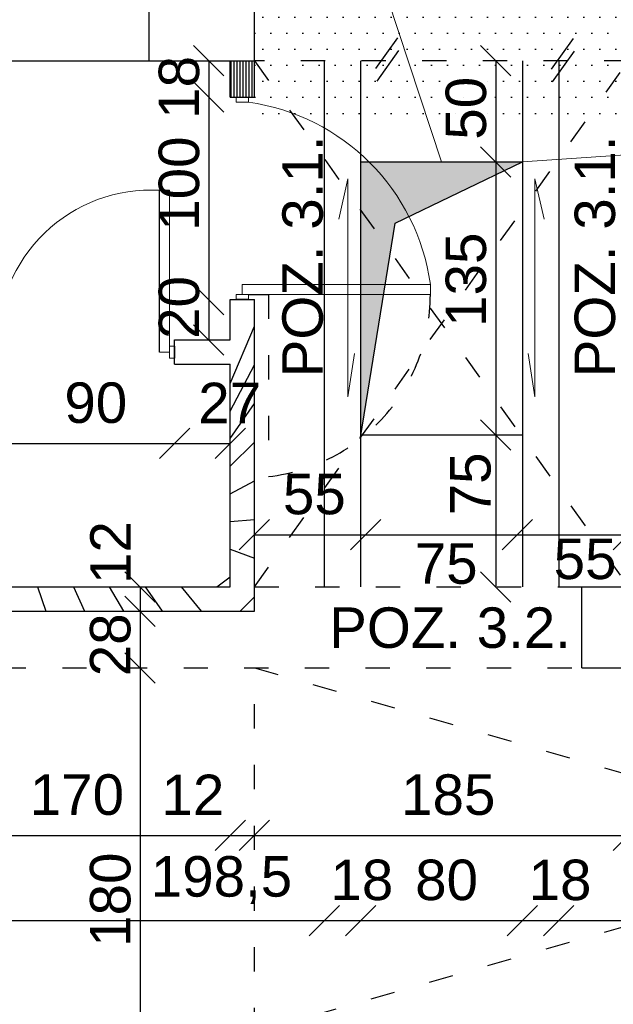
# Model space of a CAD drawing. Header units: millimetres. Extents: x 6528 to 149658, y 3342 to 12852.
# Tile 84 of 122: x 77989 to 78282, y 7709 to 8196. Entities that reach past the tile are written whole.
import ezdxf

# ---------------------------------------------------------------- set-up
doc = ezdxf.new("R2010")
doc.units = ezdxf.units.MM
doc.linetypes.add('ACAD_ISO03W100', pattern=[30, 12, -18])
doc.layers.add('R-TAB', color=1, linetype='Continuous')
doc.styles.get("Standard").update_dxf_attribs({"font": 'arial.ttf'})
doc.dimstyles.new('ISO-25', dxfattribs={"dimtxt": 2.5, "dimasz": 2.5, "dimexe": 1.25, "dimexo": 0.625, "dimtad": 1, "dimtxsty": 'Standard', "dimcen": 2.5, "dimadec": 0, "dimazin": 0, "dimtfac": 1, "dimtmove": 0, "dimatfit": 3, "dimfxl": 1, "dimarcsym": 0})

# ---------------------------------------------------------------- blocks, each defined once
blk = doc.blocks.new('_Oblique')
at = {"color": 0, "linetype": 'ByBlock', "lineweight": -2}
blk.add_line((-0.5, -0.5), (0.5, 0.5), dxfattribs=at)
blk = doc.blocks.new('*D2635')
at = {"color": 0, "lineweight": -2, "transparency": 16777216}
blk.add_line((77922.85100715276, 7792.912865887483), (78092.85100524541, 7792.912865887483), dxfattribs=at)
at = {"layer": 'Defpoints', "color": 0, "transparency": 16777216}
for p in [(77922.85100715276, 7915.670610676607), (78092.85100524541, 7915.670610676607), (78092.85100524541, 7792.912865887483)]:
    blk.add_point(p, dxfattribs=at)
at = {"color": 0, "lineweight": -2, "transparency": 16777216, "xscale": 15, "yscale": 15, "zscale": 15, "rotation": 180}
blk.add_blockref('_Oblique', (77922.85100715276, 7792.912865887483), dxfattribs=at)
at = {"color": 0, "lineweight": -2, "transparency": 16777216, "xscale": 15, "yscale": 15, "zscale": 15}
blk.add_blockref('_Oblique', (78092.85100524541, 7792.912865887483), dxfattribs=at)
at = {"color": 0, "transparency": 16777216, "insert": (78017.05613010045, 7812.902864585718), "char_height": 20, "attachment_point": 5}
blk.add_mtext('170', dxfattribs=at)
blk = doc.blocks.new('*D2636')
at = {"color": 0, "lineweight": -2, "transparency": 16777216}
blk.add_line((78104.85100739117, 7792.912865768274), (78289.85100739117, 7792.912865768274), dxfattribs=at)
at = {"layer": 'Defpoints', "color": 0, "transparency": 16777216}
for p in [(78289.85100739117, 7915.670610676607), (78104.85100739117, 7903.670604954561), (78289.85100739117, 7792.912865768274)]:
    blk.add_point(p, dxfattribs=at)
at = {"color": 0, "lineweight": -2, "transparency": 16777216, "xscale": 15, "yscale": 15, "zscale": 15, "rotation": 180}
blk.add_blockref('_Oblique', (78104.85100739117, 7792.912865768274), dxfattribs=at)
at = {"color": 0, "lineweight": -2, "transparency": 16777216, "xscale": 15, "yscale": 15, "zscale": 15}
blk.add_blockref('_Oblique', (78289.85100739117, 7792.912865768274), dxfattribs=at)
at = {"color": 0, "transparency": 16777216, "insert": (78200.71966903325, 7812.902864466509), "char_height": 20, "attachment_point": 5}
blk.add_mtext('185', dxfattribs=at)
blk = doc.blocks.new('*D2642')
at = {"color": 0, "lineweight": -2, "transparency": 16777216}
blk.add_line((78092.85100500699, 7792.912865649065), (78104.85100715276, 7792.912865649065), dxfattribs=at)
at = {"layer": 'Defpoints', "color": 0, "transparency": 16777216}
for p in [(78092.85100500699, 7915.670610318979), (78104.85100715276, 7903.670604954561), (78104.85100715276, 7792.912865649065)]:
    blk.add_point(p, dxfattribs=at)
at = {"color": 0, "lineweight": -2, "transparency": 16777216, "xscale": 15, "yscale": 15, "zscale": 15, "rotation": 180}
blk.add_blockref('_Oblique', (78092.85100500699, 7792.912865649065), dxfattribs=at)
at = {"color": 0, "lineweight": -2, "transparency": 16777216, "xscale": 15, "yscale": 15, "zscale": 15}
blk.add_blockref('_Oblique', (78104.85100715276, 7792.912865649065), dxfattribs=at)
at = {"color": 0, "transparency": 16777216, "insert": (78074.42574684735, 7812.902864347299), "char_height": 20, "attachment_point": 5}
blk.add_mtext('12', dxfattribs=at)
blk = doc.blocks.new('*D2672')
at = {"color": 0, "lineweight": -2, "transparency": 16777216}
blk.add_line((77872.4037315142, 7903.670604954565), (77872.4037315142, 7310.670601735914), dxfattribs=at)
at = {"layer": 'Defpoints', "color": 0, "transparency": 16777216}
for p in [(78062.40372769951, 7903.670604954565), (77872.4037315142, 7310.670601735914), (77902.77946131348, 7310.670601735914)]:
    blk.add_point(p, dxfattribs=at)
at = {"color": 0, "lineweight": -2, "transparency": 16777216, "xscale": 15, "yscale": 15, "zscale": 15}
for p, rotation in [((77872.4037315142, 7903.670604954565), 90), ((77872.4037315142, 7310.670601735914), 270)]:
    blk.add_blockref('_Oblique', p, dxfattribs=dict(at, rotation=rotation))
at = {"color": 0, "transparency": 16777216, "insert": (77857.77982585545, 7594.63830805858), "char_height": 20, "attachment_point": 5, "rotation": 90}
blk.add_mtext('593', dxfattribs=at)
blk = doc.blocks.new('*D2678')
at = {"color": 0, "lineweight": -2, "transparency": 16777216}
blk.add_line((78048.27134983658, 7915.670607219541), (78048.27134983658, 7903.670604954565), dxfattribs=at)
at = {"layer": 'Defpoints', "color": 0, "transparency": 16777216}
for p in [(78092.85101168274, 7915.670607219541), (78048.27134983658, 7903.670604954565), (78104.85100715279, 7903.670604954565)]:
    blk.add_point(p, dxfattribs=at)
at = {"color": 0, "lineweight": -2, "transparency": 16777216, "xscale": 15, "yscale": 15, "zscale": 15}
for p, rotation in [((78048.27134983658, 7915.670607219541), 90), ((78048.27134983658, 7903.670604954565), 270)]:
    blk.add_blockref('_Oblique', p, dxfattribs=dict(at, rotation=rotation))
at = {"color": 0, "transparency": 16777216, "insert": (78033.64743273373, 7932.631324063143), "char_height": 20, "attachment_point": 5, "rotation": 90}
blk.add_mtext('12', dxfattribs=at)
blk = doc.blocks.new('*D2679')
at = {"color": 0, "lineweight": -2, "transparency": 16777216}
blk.add_line((78048.27135174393, 7875.670604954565), (78048.27135174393, 7695.670604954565), dxfattribs=at)
at = {"layer": 'Defpoints', "color": 0, "transparency": 16777216}
for p in [(78092.85101168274, 7875.670604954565), (78048.27135174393, 7695.670604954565), (78104.85100786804, 7695.670604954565)]:
    blk.add_point(p, dxfattribs=at)
at = {"color": 0, "lineweight": -2, "transparency": 16777216, "xscale": 15, "yscale": 15, "zscale": 15}
for p, rotation in [((78048.27135174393, 7875.670604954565), 90), ((78048.27135174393, 7695.670604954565), 270)]:
    blk.add_blockref('_Oblique', p, dxfattribs=dict(at, rotation=rotation))
at = {"color": 0, "transparency": 16777216, "insert": (78033.64743273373, 7761.111613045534), "char_height": 20, "attachment_point": 5, "rotation": 90}
blk.add_mtext('180', dxfattribs=at)
blk = doc.blocks.new('*D2680')
at = {"color": 0, "lineweight": -2, "transparency": 16777216}
blk.add_line((78048.27135174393, 7903.670603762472), (78048.27135174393, 7875.670604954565), dxfattribs=at)
at = {"layer": 'Defpoints', "color": 0, "transparency": 16777216}
for p in [(78092.85101168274, 7903.670603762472), (78048.27135174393, 7875.670604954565), (78104.85100715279, 7875.670604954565)]:
    blk.add_point(p, dxfattribs=at)
at = {"color": 0, "lineweight": -2, "transparency": 16777216, "xscale": 15, "yscale": 15, "zscale": 15}
for p, rotation in [((78048.27135174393, 7903.670603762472), 90), ((78048.27135174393, 7875.670604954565), 270)]:
    blk.add_blockref('_Oblique', p, dxfattribs=dict(at, rotation=rotation))
at = {"color": 0, "transparency": 16777216, "insert": (78033.64743273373, 7887.042289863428), "char_height": 20, "attachment_point": 5, "rotation": 90}
blk.add_mtext('28', dxfattribs=at)
blk = doc.blocks.new('*D2688')
at = {"color": 0, "lineweight": -2, "transparency": 16777216}
blk.add_line((78082.25425903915, 8175.670604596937), (78082.25425903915, 8157.670604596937), dxfattribs=at)
at = {"layer": 'Defpoints', "color": 0, "transparency": 16777216}
for p in [(78092.85100691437, 8175.670604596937), (78082.25425903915, 8157.670604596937), (78092.85100715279, 8157.670604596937)]:
    blk.add_point(p, dxfattribs=at)
at = {"color": 0, "lineweight": -2, "transparency": 16777216, "xscale": 15, "yscale": 15, "zscale": 15}
for p, rotation in [((78082.25425903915, 8175.670604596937), 90), ((78082.25425903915, 8157.670604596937), 270)]:
    blk.add_blockref('_Oblique', p, dxfattribs=dict(at, rotation=rotation))
at = {"color": 0, "transparency": 16777216, "insert": (78067.63034527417, 8162.468643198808), "char_height": 20, "attachment_point": 5, "rotation": 90}
blk.add_mtext('18', dxfattribs=at)
blk = doc.blocks.new('*D2689')
at = {"color": 0, "lineweight": -2, "transparency": 16777216}
blk.add_line((78082.2542609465, 8157.670604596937), (78082.2542609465, 8057.670604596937), dxfattribs=at)
at = {"layer": 'Defpoints', "color": 0, "transparency": 16777216}
for p in [(78092.85100691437, 8157.670604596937), (78082.2542609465, 8057.670604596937), (78092.85100691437, 8057.670604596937)]:
    blk.add_point(p, dxfattribs=at)
at = {"color": 0, "lineweight": -2, "transparency": 16777216, "xscale": 15, "yscale": 15, "zscale": 15}
for p, rotation in [((78082.2542609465, 8157.670604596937), 90), ((78082.2542609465, 8057.670604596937), 270)]:
    blk.add_blockref('_Oblique', p, dxfattribs=dict(at, rotation=rotation))
at = {"color": 0, "transparency": 16777216, "insert": (78067.63034527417, 8114.928494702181), "char_height": 20, "attachment_point": 5, "rotation": 90}
blk.add_mtext('100', dxfattribs=at)
blk = doc.blocks.new('*D2690')
at = {"color": 0, "lineweight": -2, "transparency": 16777216}
blk.add_line((78082.25426285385, 8057.670606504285), (78082.25426285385, 8037.670605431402), dxfattribs=at)
at = {"layer": 'Defpoints', "color": 0, "transparency": 16777216}
for p in [(78092.85100691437, 8057.670606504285), (78082.25426285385, 8037.670605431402), (78092.85100643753, 8037.670605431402)]:
    blk.add_point(p, dxfattribs=at)
at = {"color": 0, "lineweight": -2, "transparency": 16777216, "xscale": 15, "yscale": 15, "zscale": 15}
for p, rotation in [((78082.25426285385, 8057.670606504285), 90), ((78082.25426285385, 8037.670605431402), 270)]:
    blk.add_blockref('_Oblique', p, dxfattribs=dict(at, rotation=rotation))
at = {"color": 0, "transparency": 16777216, "insert": (78067.63034527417, 8053.734902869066), "char_height": 20, "attachment_point": 5, "rotation": 90}
blk.add_mtext('20', dxfattribs=at)
blk = doc.blocks.new('*D2692')
at = {"color": 0, "lineweight": -2, "transparency": 16777216}
blk.add_line((77975.35100715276, 7986.57115686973), (78065.35100715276, 7986.57115686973), dxfattribs=at)
at = {"layer": 'Defpoints', "color": 0, "transparency": 16777216}
for p in [(77975.35100715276, 8025.670604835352), (78065.35100715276, 8025.670604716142), (78065.35100715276, 7986.57115686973)]:
    blk.add_point(p, dxfattribs=at)
at = {"color": 0, "lineweight": -2, "transparency": 16777216, "xscale": 15, "yscale": 15, "zscale": 15, "rotation": 180}
blk.add_blockref('_Oblique', (77975.35100715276, 7986.57115686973), dxfattribs=at)
at = {"color": 0, "lineweight": -2, "transparency": 16777216, "xscale": 15, "yscale": 15, "zscale": 15}
blk.add_blockref('_Oblique', (78065.35100715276, 7986.57115686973), dxfattribs=at)
at = {"color": 0, "transparency": 16777216, "insert": (78026.38561909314, 8006.561155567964), "char_height": 20, "attachment_point": 5}
blk.add_mtext('90', dxfattribs=at)
blk = doc.blocks.new('*D2693')
at = {"color": 0, "lineweight": -2, "transparency": 16777216}
blk.add_line((78065.35100715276, 7986.57115686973), (78092.85100715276, 7986.57115686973), dxfattribs=at)
at = {"layer": 'Defpoints', "color": 0, "transparency": 16777216}
for p in [(78065.35100715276, 8025.670604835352), (78092.85100715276, 8025.670604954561), (78092.85100715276, 7986.57115686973)]:
    blk.add_point(p, dxfattribs=at)
at = {"color": 0, "lineweight": -2, "transparency": 16777216, "xscale": 15, "yscale": 15, "zscale": 15, "rotation": 180}
blk.add_blockref('_Oblique', (78065.35100715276, 7986.57115686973), dxfattribs=at)
at = {"color": 0, "lineweight": -2, "transparency": 16777216, "xscale": 15, "yscale": 15, "zscale": 15}
blk.add_blockref('_Oblique', (78092.85100715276, 7986.57115686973), dxfattribs=at)
at = {"color": 0, "transparency": 16777216, "insert": (78092.59828989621, 8006.561155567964), "char_height": 20, "attachment_point": 5}
blk.add_mtext('27', dxfattribs=at)
blk = doc.blocks.new('*D2931')
at = {"color": 0, "lineweight": -2, "transparency": 16777216}
blk.add_line((78104.85100691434, 8263.464403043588), (78289.85100739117, 8263.464403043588), dxfattribs=at)
at = {"layer": 'Defpoints', "color": 0, "transparency": 16777216}
for p in [(78289.85100739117, 8263.464403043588), (78104.85100691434, 8243.670602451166), (78289.85100739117, 8175.670604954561)]:
    blk.add_point(p, dxfattribs=at)
at = {"color": 0, "lineweight": -2, "transparency": 16777216, "xscale": 15, "yscale": 15, "zscale": 15, "rotation": 180}
blk.add_blockref('_Oblique', (78104.85100691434, 8263.464403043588), dxfattribs=at)
at = {"color": 0, "lineweight": -2, "transparency": 16777216, "xscale": 15, "yscale": 15, "zscale": 15}
blk.add_blockref('_Oblique', (78289.85100739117, 8263.464403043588), dxfattribs=at)
at = {"color": 0, "transparency": 16777216, "insert": (78252.69992296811, 8283.454401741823), "char_height": 20, "attachment_point": 5}
blk.add_mtext('185', dxfattribs=at)
blk = doc.blocks.new('*D3012')
at = {"color": 0, "lineweight": -2, "transparency": 16777216}
blk.add_line((78104.85100715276, 7941.42135346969), (78159.85100715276, 7941.42135346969), dxfattribs=at)
at = {"layer": 'Defpoints', "color": 0, "transparency": 16777216}
for p in [(78159.85100715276, 7995.67060507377), (78159.85100715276, 7941.42135346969), (78104.85100715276, 7915.670604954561)]:
    blk.add_point(p, dxfattribs=at)
at = {"color": 0, "lineweight": -2, "transparency": 16777216, "xscale": 15, "yscale": 15, "zscale": 15, "rotation": 180}
blk.add_blockref('_Oblique', (78104.85100715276, 7941.42135346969), dxfattribs=at)
at = {"color": 0, "lineweight": -2, "transparency": 16777216, "xscale": 15, "yscale": 15, "zscale": 15}
blk.add_blockref('_Oblique', (78159.85100715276, 7941.42135346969), dxfattribs=at)
at = {"color": 0, "transparency": 16777216, "insert": (78134.48594730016, 7961.411352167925), "char_height": 20, "attachment_point": 5}
blk.add_mtext('55', dxfattribs=at)
blk = doc.blocks.new('*D3013')
at = {"color": 0, "lineweight": -2, "transparency": 16777216}
blk.add_line((78159.85100715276, 7941.42135346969), (78234.85100715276, 7941.42135346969), dxfattribs=at)
at = {"layer": 'Defpoints', "color": 0, "transparency": 16777216}
for p in [(78159.85100715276, 7995.67060507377), (78234.85100715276, 7995.67060507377), (78234.85100715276, 7941.42135346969)]:
    blk.add_point(p, dxfattribs=at)
at = {"color": 0, "lineweight": -2, "transparency": 16777216, "xscale": 15, "yscale": 15, "zscale": 15, "rotation": 180}
blk.add_blockref('_Oblique', (78159.85100715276, 7941.42135346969), dxfattribs=at)
at = {"color": 0, "lineweight": -2, "transparency": 16777216, "xscale": 15, "yscale": 15, "zscale": 15}
blk.add_blockref('_Oblique', (78234.85100715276, 7941.42135346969), dxfattribs=at)
at = {"color": 0, "transparency": 16777216, "insert": (78199.68530218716, 7927.061638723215), "char_height": 20, "attachment_point": 5}
blk.add_mtext('75', dxfattribs=at)
blk = doc.blocks.new('*D3014')
at = {"color": 0, "lineweight": -2, "transparency": 16777216}
blk.add_line((78234.85100715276, 7941.42135346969), (78289.85100739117, 7941.42135346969), dxfattribs=at)
at = {"layer": 'Defpoints', "color": 0, "transparency": 16777216}
for p in [(78234.85100715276, 7995.67060507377), (78289.85100739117, 7995.67060507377), (78289.85100739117, 7941.42135346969)]:
    blk.add_point(p, dxfattribs=at)
at = {"color": 0, "lineweight": -2, "transparency": 16777216, "xscale": 15, "yscale": 15, "zscale": 15, "rotation": 180}
blk.add_blockref('_Oblique', (78234.85100715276, 7941.42135346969), dxfattribs=at)
at = {"color": 0, "lineweight": -2, "transparency": 16777216, "xscale": 15, "yscale": 15, "zscale": 15}
blk.add_blockref('_Oblique', (78289.85100739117, 7941.42135346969), dxfattribs=at)
at = {"color": 0, "transparency": 16777216, "insert": (78268.37305348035, 7929.386932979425), "char_height": 20, "attachment_point": 5}
blk.add_mtext('55', dxfattribs=at)
blk = doc.blocks.new('*D3015')
at = {"color": 0, "lineweight": -2, "transparency": 16777216}
blk.add_line((78224.17150895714, 8125.670605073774), (78224.17150895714, 7990.670604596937), dxfattribs=at)
at = {"layer": 'Defpoints', "color": 0, "transparency": 16777216}
for p in [(78186.91691486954, 8125.670605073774), (78186.91691486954, 7990.670604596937), (78224.17150895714, 7990.670604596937)]:
    blk.add_point(p, dxfattribs=at)
at = {"color": 0, "lineweight": -2, "transparency": 16777216, "xscale": 15, "yscale": 15, "zscale": 15}
for p, rotation in [((78224.17150895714, 8125.670605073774), 90), ((78224.17150895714, 7990.670604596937), 270)]:
    blk.add_blockref('_Oblique', p, dxfattribs=dict(at, rotation=rotation))
at = {"color": 0, "transparency": 16777216, "insert": (78209.54759090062, 8067.44813181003), "char_height": 20, "attachment_point": 5, "rotation": 90}
blk.add_mtext('135', dxfattribs=at)
blk = doc.blocks.new('*D3016')
at = {"color": 0, "lineweight": -2, "transparency": 16777216}
blk.add_line((78224.17151038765, 8175.670605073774), (78224.17151038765, 8125.670605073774), dxfattribs=at)
at = {"layer": 'Defpoints', "color": 0, "transparency": 16777216}
for p in [(78186.91691486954, 8175.670605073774), (78186.91691486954, 8125.670605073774), (78224.17151038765, 8125.670605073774)]:
    blk.add_point(p, dxfattribs=at)
at = {"color": 0, "lineweight": -2, "transparency": 16777216, "xscale": 15, "yscale": 15, "zscale": 15}
for p, rotation in [((78224.17151038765, 8175.670605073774), 90), ((78224.17151038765, 8125.670605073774), 270)]:
    blk.add_blockref('_Oblique', p, dxfattribs=dict(at, rotation=rotation))
at = {"color": 0, "transparency": 16777216, "insert": (78209.54759090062, 8152.155697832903), "char_height": 20, "attachment_point": 5, "rotation": 90}
blk.add_mtext('50', dxfattribs=at)
blk = doc.blocks.new('*D3017')
at = {"color": 0, "lineweight": -2, "transparency": 16777216}
blk.add_line((78224.17151134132, 7990.670605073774), (78224.17151134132, 7915.670604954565), dxfattribs=at)
at = {"layer": 'Defpoints', "color": 0, "transparency": 16777216}
for p in [(78186.91691248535, 7990.670605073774), (78186.91691248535, 7915.670604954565), (78224.17151134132, 7915.670604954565)]:
    blk.add_point(p, dxfattribs=at)
at = {"color": 0, "lineweight": -2, "transparency": 16777216, "xscale": 15, "yscale": 15, "zscale": 15}
for p, rotation in [((78224.17151134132, 7990.670605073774), 90), ((78224.17151134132, 7915.670604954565), 270)]:
    blk.add_blockref('_Oblique', p, dxfattribs=dict(at, rotation=rotation))
at = {"color": 0, "transparency": 16777216, "insert": (78211.7881149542, 7966.5446571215), "char_height": 20, "attachment_point": 5, "rotation": 90}
blk.add_mtext('75', dxfattribs=at)
blk = doc.blocks.new('*D3027')
at = {"color": 0, "lineweight": -2, "transparency": 16777216}
blk.add_line((77940.85100715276, 7750.777130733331), (78139.35100715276, 7750.777130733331), dxfattribs=at)
at = {"layer": 'Defpoints', "color": 0, "transparency": 16777216}
for p in [(77940.85100715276, 7915.670604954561), (78139.35100715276, 7915.670604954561), (78139.35100715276, 7750.777130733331)]:
    blk.add_point(p, dxfattribs=at)
at = {"color": 0, "lineweight": -2, "transparency": 16777216, "xscale": 15, "yscale": 15, "zscale": 15, "rotation": 180}
blk.add_blockref('_Oblique', (77940.85100715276, 7750.777130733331), dxfattribs=at)
at = {"color": 0, "lineweight": -2, "transparency": 16777216, "xscale": 15, "yscale": 15, "zscale": 15}
blk.add_blockref('_Oblique', (78139.35100715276, 7750.777130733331), dxfattribs=at)
at = {"color": 0, "transparency": 16777216, "insert": (78088.55770294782, 7770.767129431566), "char_height": 20, "attachment_point": 5}
blk.add_mtext('198,5', dxfattribs=at)
blk = doc.blocks.new('*D3028')
at = {"color": 0, "lineweight": -2, "transparency": 16777216}
blk.add_line((78139.35100715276, 7750.777130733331), (78157.35100715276, 7750.777130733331), dxfattribs=at)
at = {"layer": 'Defpoints', "color": 0, "transparency": 16777216}
for p in [(78139.35100715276, 7915.670604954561), (78157.35100715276, 7915.67060519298), (78157.35100715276, 7750.777130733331)]:
    blk.add_point(p, dxfattribs=at)
at = {"color": 0, "lineweight": -2, "transparency": 16777216, "xscale": 15, "yscale": 15, "zscale": 15, "rotation": 180}
blk.add_blockref('_Oblique', (78139.35100715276, 7750.777130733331), dxfattribs=at)
at = {"color": 0, "lineweight": -2, "transparency": 16777216, "xscale": 15, "yscale": 15, "zscale": 15}
blk.add_blockref('_Oblique', (78157.35100715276, 7750.777130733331), dxfattribs=at)
at = {"color": 0, "transparency": 16777216, "insert": (78157.99480836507, 7770.767129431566), "char_height": 20, "attachment_point": 5}
blk.add_mtext('18', dxfattribs=at)
blk = doc.blocks.new('*D3029')
at = {"color": 0, "lineweight": -2, "transparency": 16777216}
blk.add_line((78157.35100715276, 7750.777130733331), (78237.35100715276, 7750.777130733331), dxfattribs=at)
at = {"layer": 'Defpoints', "color": 0, "transparency": 16777216}
for p in [(78157.35100715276, 7915.670604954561), (78237.35100715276, 7915.670604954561), (78237.35100715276, 7750.777130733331)]:
    blk.add_point(p, dxfattribs=at)
at = {"color": 0, "lineweight": -2, "transparency": 16777216, "xscale": 15, "yscale": 15, "zscale": 15, "rotation": 180}
blk.add_blockref('_Oblique', (78157.35100715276, 7750.777130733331), dxfattribs=at)
at = {"color": 0, "lineweight": -2, "transparency": 16777216, "xscale": 15, "yscale": 15, "zscale": 15}
blk.add_blockref('_Oblique', (78237.35100715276, 7750.777130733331), dxfattribs=at)
at = {"color": 0, "transparency": 16777216, "insert": (78199.88589565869, 7770.767129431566), "char_height": 20, "attachment_point": 5}
blk.add_mtext('80', dxfattribs=at)
blk = doc.blocks.new('*D3030')
at = {"color": 0, "lineweight": -2, "transparency": 16777216}
blk.add_line((78237.35100715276, 7750.777130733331), (78255.35100715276, 7750.777130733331), dxfattribs=at)
at = {"layer": 'Defpoints', "color": 0, "transparency": 16777216}
for p in [(78237.35100715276, 7915.670604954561), (78255.35100715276, 7915.67060519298), (78255.35100715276, 7750.777130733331)]:
    blk.add_point(p, dxfattribs=at)
at = {"color": 0, "lineweight": -2, "transparency": 16777216, "xscale": 15, "yscale": 15, "zscale": 15, "rotation": 180}
blk.add_blockref('_Oblique', (78237.35100715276, 7750.777130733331), dxfattribs=at)
at = {"color": 0, "lineweight": -2, "transparency": 16777216, "xscale": 15, "yscale": 15, "zscale": 15}
blk.add_blockref('_Oblique', (78255.35100715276, 7750.777130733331), dxfattribs=at)
at = {"color": 0, "transparency": 16777216, "insert": (78255.99480836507, 7770.767129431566), "char_height": 20, "attachment_point": 5}
blk.add_mtext('18', dxfattribs=at)
blk = doc.blocks.new('*D3031')
at = {"color": 0, "lineweight": -2, "transparency": 16777216}
blk.add_line((78255.35100715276, 7750.777130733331), (78873.85100739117, 7750.777130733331), dxfattribs=at)
at = {"layer": 'Defpoints', "color": 0, "transparency": 16777216}
for p in [(78255.35100715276, 7915.670604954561), (78873.85100739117, 7915.67060519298), (78873.85100739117, 7750.777130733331)]:
    blk.add_point(p, dxfattribs=at)
at = {"color": 0, "lineweight": -2, "transparency": 16777216, "xscale": 15, "yscale": 15, "zscale": 15, "rotation": 180}
blk.add_blockref('_Oblique', (78255.35100715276, 7750.777130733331), dxfattribs=at)
at = {"color": 0, "lineweight": -2, "transparency": 16777216, "xscale": 15, "yscale": 15, "zscale": 15}
blk.add_blockref('_Oblique', (78873.85100739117, 7750.777130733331), dxfattribs=at)
at = {"color": 0, "transparency": 16777216, "insert": (78584.37103908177, 7770.767129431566), "char_height": 20, "attachment_point": 5}
blk.add_mtext('618,5', dxfattribs=at)

msp = doc.modelspace()

# ---------------------------------------------------------------- hatches: boundary and pattern name
h = msp.add_hatch()
h.set_pattern_fill('ANSI31', color=256, scale=5)
h.set_pattern_definition([(45, (-1177784256.190767, -935731374.6151185), (-11.22532015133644, 11.22532015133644), [])])
h.paths.add_polyline_path([(78052.85100715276, 8175.67060507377), (78104.85100739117, 8175.67060507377), (78104.85100739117, 8243.670604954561), (78052.85100715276, 8243.670604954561)])
h = msp.add_hatch()
h.set_pattern_fill('DOTS', color=256, scale=5)
h.set_pattern_definition([(0, (-1177784256.190767, -935731374.6151185), (3.96875, 7.9375), [0, -7.9375])])
h.paths.add_polyline_path([(78194.8904308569, 8243.670604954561), (78104.85100739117, 8243.670604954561), (78104.85100739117, 8175.67060507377), (78194.8904308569, 8175.67060507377)])
h.paths.add_polyline_path([(78289.85100739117, 8243.670604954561), (78194.8904308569, 8243.670604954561), (78194.8904308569, 8175.67060507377), (78289.85100739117, 8175.67060507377)])
h = msp.add_hatch()
h.set_pattern_fill('ANSI31', color=256, scale=5)
h.set_pattern_definition([(45, (-1177784281.190767, -935731374.6151185), (-11.22532015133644, 11.22532015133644), [])])
h.paths.add_polyline_path([(77922.85100715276, 8025.670604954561), (77975.35100715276, 8025.670604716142), (77975.35100715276, 8037.670604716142), (77922.85100715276, 8037.670604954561), (77922.85100715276, 8097.670604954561), (77910.85100715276, 8097.670604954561), (77910.85100715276, 7915.67060519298), (77922.85100715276, 7915.67060519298)])
h.paths.add_polyline_path([(78104.85100715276, 8057.670604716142), (78092.85100715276, 8057.670604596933), (78092.85100715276, 8037.670604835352), (78065.35100715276, 8037.670604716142), (78065.35100715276, 8025.670604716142), (78092.85100715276, 8025.670604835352), (78092.85100715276, 7915.670610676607), (77949.85100691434, 7915.670604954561), (77949.85100691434, 7903.670604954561), (78104.85100715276, 7903.67060507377)])
h.paths.add_polyline_path([(78104.85100715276, 8175.67060507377), (78092.85100691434, 8175.67060507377), (78092.85100691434, 8157.670604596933), (78104.85100691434, 8157.670604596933)])
at = {"lineweight": 20}
h = msp.add_hatch(color=1, dxfattribs=at)
h.set_gradient(color2=(0, 0, 0), tint=1)
h.paths.add_polyline_path([(78237.35100715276, 8125.67060507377), (78161.51287500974, 8125.67060507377, -0.07961565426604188), (78181.2586704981, 8098.708646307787)])
h.paths.add_polyline_path([(78172.13033001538, 8081.115883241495), (78174.43836252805, 8095.430322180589), (78181.2586704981, 8098.708646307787, 0.07961565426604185), (78161.51287500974, 8125.67060507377), (78157.35100715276, 8125.67060507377), (78157.35100715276, 8101.886822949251)])
h.paths.add_polyline_path([(78157.35100715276, 8065.170604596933), (78169.5593439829, 8065.170604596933), (78172.13033001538, 8081.115883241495), (78157.35100715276, 8101.886822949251)])
h.paths.add_polyline_path([(78168.75315349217, 8060.170604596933), (78169.5593439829, 8065.170604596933), (78157.35100715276, 8065.170604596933), (78157.35100715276, 8060.170604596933)])
h.paths.add_polyline_path([(78168.75315349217, 8060.170604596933), (78157.35100715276, 8060.170604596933), (78157.35100715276, 7990.67060507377), (78157.54710762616, 7990.67060507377)])

# ---------------------------------------------------------------- linework, layer by layer
for p, q in [((78051.5480243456, 8568.957824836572), (78197.35100715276, 8125.67060507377)), ((78095.85100715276, 8155.170604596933), (78095.85100715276, 8157.670604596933)), ((78098.85100715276, 8155.170604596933), (78095.85100715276, 8155.170604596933)), ((78098.85100715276, 8155.170604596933), (78101.85100715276, 8155.170604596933)), ((78101.85100715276, 8155.170604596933), (78101.85100715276, 8157.670604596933)), ((78344.38441078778, 8133.166184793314), (78237.35100715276, 8125.67060507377)), ((78157.35100715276, 7990.67060507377), (78157.35100715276, 8125.67060507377)), ((78237.35100715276, 8125.67060507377), (78237.35100715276, 7990.67060507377)), ((78057.85100715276, 8111.670602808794), (78057.85100715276, 8031.670604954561)), ((78062.85100715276, 8034.670604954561), (78062.85100715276, 8111.670604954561)), ((78098.85100715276, 8060.170604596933), (78098.85100715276, 8065.170604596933)), ((78191.85100715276, 8065.170604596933), (78098.85100715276, 8065.170604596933)), ((78191.85100715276, 8060.170604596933), (78191.85100715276, 8065.170604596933)), ((78098.85100715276, 8060.170604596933), (78095.85100715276, 8060.170604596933)), ((78095.85100715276, 8060.170604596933), (78095.85100715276, 8057.670604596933)), ((78098.85100715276, 8060.170604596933), (78101.85100715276, 8060.170604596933)), ((78101.85100715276, 8060.170604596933), (78101.85100715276, 8057.670604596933)), ((78101.85100715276, 8060.170604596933), (78191.85100715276, 8060.170604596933)), ((78062.85100715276, 8031.670604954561), (78062.85100715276, 8034.670604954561)), ((78062.85100715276, 8034.670604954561), (78065.35100715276, 8034.670604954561)), ((78062.85100715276, 8031.670604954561), (78057.85100715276, 8031.670604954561)), ((78062.85100715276, 8031.670604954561), (78062.85100715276, 8028.670604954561)), ((78062.85100715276, 8028.670604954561), (78065.35100715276, 8028.670604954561))]:
    msp.add_line(p, q, dxfattribs=at)
at = {"lineweight": 30}
for p, q in [((78052.85100715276, 8175.670604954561), (78052.85100715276, 8243.670604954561)), ((78104.85100739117, 8175.670604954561), (78104.85100739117, 8243.670604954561)), ((77539.85100691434, 8175.670604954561), (78052.85100715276, 8175.67060507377)), ((78052.85100715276, 8175.67060507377), (78104.85100715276, 8175.67060507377)), ((78092.85100715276, 8157.670604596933), (78092.85100715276, 8175.67060507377)), ((78104.85100691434, 8157.670604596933), (78104.85100715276, 8175.67060507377)), ((78092.85100691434, 8157.670604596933), (78104.85100715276, 8157.670604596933)), ((78157.35100715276, 8125.67060507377), (78237.35100715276, 8125.67060507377)), ((78174.43836252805, 8095.430322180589), (78237.35100715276, 8125.67060507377)), ((78157.35100715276, 7989.454388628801), (78174.43836252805, 8095.430322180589)), ((78092.85100691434, 8057.670604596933), (78104.85100715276, 8057.670604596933)), ((78092.85100715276, 8037.670604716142), (78092.85100715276, 8057.670604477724)), ((78104.85100715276, 7903.670604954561), (78104.85100715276, 8057.670604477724)), ((78065.35100715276, 8037.670604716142), (78092.85100715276, 8037.670604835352)), ((78065.35100715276, 8025.670604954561), (78065.35100715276, 8037.670604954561)), ((78065.35100715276, 8025.670604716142), (78092.85100715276, 8025.670604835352)), ((78092.85100715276, 7915.670610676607), (78092.85100715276, 8025.670604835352)), ((78237.35100715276, 7990.67060507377), (78157.35100715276, 7990.67060507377)), ((77949.85100691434, 7915.670604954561), (78092.85100715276, 7915.670610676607)), ((78266.85100691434, 7915.67060519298), (78326.85100691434, 7915.67060519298)), ((78266.85100691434, 7875.670604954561), (78266.85100691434, 7915.670604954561)), ((77949.85100691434, 7903.670604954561), (78104.85100715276, 7903.670604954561)), ((78266.85100691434, 7875.67060519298), (78326.85100691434, 7875.67060519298))]:
    msp.add_line(p, q, dxfattribs=at)
at = {"color": 1}
for p, q in [((78164.94113152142, 8171.905288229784), (78175.80867569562, 8187.053625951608)), ((78251.80880205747, 8171.417559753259), (78262.67634623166, 8186.565897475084)), ((78165.47795002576, 8165.646530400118), (78176.34549419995, 8180.794868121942)), ((78252.3456205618, 8165.158801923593), (78263.213164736, 8180.307139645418))]:
    msp.add_line(p, q, dxfattribs=at)
for p, q in [((77539.85100715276, 8175.670604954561), (78052.85100715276, 8175.670604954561)), ((78092.85100691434, 8175.670604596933), (78092.85100691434, 8157.670604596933)), ((78057.85100715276, 8031.670604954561), (78057.85100715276, 8111.670604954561)), ((78057.85100715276, 8111.670604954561), (78062.85100715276, 8111.670604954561)), ((78101.85100715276, 8057.670604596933), (78095.85100715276, 8057.670604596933)), ((78101.85100715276, 8060.170604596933), (78111.85100715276, 8060.170604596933)), ((78065.35100715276, 8034.670604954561), (78065.35100715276, 8028.670604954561)), ((78030.2713402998, 7915.670613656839), (78066.27134435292, 7915.670613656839))]:
    msp.add_line(p, q)
at = {"linetype": 'ACAD_ISO03W100'}
for p, q in [((78289.85100715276, 8175.67060507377), (78104.85100715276, 8175.67060507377)), ((78104.85100715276, 7915.670604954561), (78289.85100739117, 8175.67060507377)), ((78111.85100715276, 8060.170604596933), (78111.85100715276, 7970.170604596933)), ((78104.85100786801, 7695.670604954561), (78104.85100786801, 7875.670604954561)), ((78104.85100786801, 7875.670604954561), (78734.85100786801, 7695.670604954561)), ((78104.85100786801, 7695.670604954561), (78734.85100786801, 7875.670604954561))]:
    msp.add_line(p, q, dxfattribs=at)
at = {"color": 1, "lineweight": 30}
for p, q in [((78139.35100715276, 8175.670604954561), (78139.35100715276, 7915.67060519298)), ((78157.35100715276, 8175.67060507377), (78157.35100715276, 7915.67060519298)), ((78237.35100715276, 8175.67060507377), (78237.35100715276, 7915.67060519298)), ((78255.35100715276, 8175.670604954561), (78255.35100715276, 7915.67060519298))]:
    msp.add_line(p, q, dxfattribs=at)
at = {"color": 1, "lineweight": 20}
for p, q in [((78146.55536549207, 8097.454403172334), (78151.10409538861, 8117.260007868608)), ((78151.10409538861, 8117.260007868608), (78151.10409538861, 8009.571139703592)), ((78248.14664881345, 8097.454403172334), (78243.5979189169, 8117.260007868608)), ((78243.5979189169, 8117.260007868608), (78243.5979189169, 8009.571139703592)), ((78151.10409538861, 8009.571139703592), (78154.40106027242, 8030.948389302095)), ((78243.5979189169, 8009.571139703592), (78240.3009540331, 8030.948389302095))]:
    msp.add_line(p, q, dxfattribs=at)
at = {"linetype": 'ACAD_ISO03W100', "lineweight": 30}
for p, q in [((78104.85100715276, 7915.670604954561), (78269.85100691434, 7915.670604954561)), ((77949.85100691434, 7875.670604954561), (78269.85100691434, 7875.670604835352))]:
    msp.add_line(p, q, dxfattribs=at)
at = {"linetype": 'ACAD_ISO03W100'}
msp.add_lwpolyline([(78104.85100715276, 8175.67060507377), (78289.85100739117, 7915.670610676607)], dxfattribs=at)
at = {"lineweight": 20}
for centre, radius, start, end in [((78087.25955264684, 8050.579148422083), 105.6043689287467, 7.942007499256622, 82.05799250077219), ((78053.73943011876, 8035.883932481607), 75.89812228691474, 86.89462330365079, 180.9159947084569)]:
    msp.add_arc(centre, radius, start, end, dxfattribs=at)
at = {"linetype": 'ACAD_ISO03W100'}
msp.add_arc((78101.48833005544, 8059.937429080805), 90.36297834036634, 276.5850747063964, 0.1478464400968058, dxfattribs=at)

# ---------------------------------------------------------------- texts
at = {"color": 140, "char_height": 20, "attachment_point": 1, "rotation": 90}
for insert in [(78118.64159386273, 8019.210162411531), (78263.2043167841, 8019.210162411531)]:
    msp.add_mtext_dynamic_manual_height_columns('POZ. 3.1.', width=221.7822774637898, gutter_width=12.5, heights=[0], dxfattribs=dict(at, insert=insert))
at = {"color": 140, "insert": (78141.83130042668, 7905.543388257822), "char_height": 20, "attachment_point": 1}
msp.add_mtext_dynamic_manual_height_columns('POZ. 3.2.', width=221.7822774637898, gutter_width=12.5, heights=[0], dxfattribs=at)
at = {"layer": 'R-TAB', "color": 0, "ltscale": 24, "insert": (52722.18076848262, 8439.03246203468), "char_height": 75, "width": 2065.84350681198, "attachment_point": 1}
msp.add_mtext('\\pi19.57762;PRZEKROJE ŁAW FUNADAMENTOWYCH\\P\\pi938.76248;1:25', dxfattribs=at)

# ---------------------------------------------------------------- dimensions: what is measured, and where the dimension line sits
for base, p1, p2, picture, middle in [((78289.85100739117, 8263.464403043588), (78104.85100691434, 8243.670602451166), (78289.85100739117, 8175.670604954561), '*D2931', (78252.69992296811, 8283.454401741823)), ((78065.35100715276, 7986.57115686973), (77975.35100715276, 8025.670604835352), (78065.35100715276, 8025.670604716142), '*D2692', (78026.38561909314, 8006.561155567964)), ((78159.85100715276, 7941.42135346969), (78104.85100715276, 7915.670604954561), (78159.85100715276, 7995.67060507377), '*D3012', (78134.48594730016, 7961.411352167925)), ((78234.85100715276, 7941.42135346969), (78159.85100715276, 7995.67060507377), (78234.85100715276, 7995.67060507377), '*D3013', (78199.68530218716, 7927.061638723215)), ((78289.85100739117, 7941.42135346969), (78234.85100715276, 7995.67060507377), (78289.85100739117, 7995.67060507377), '*D3014', (78268.37305348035, 7929.386932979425)), ((78092.85100524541, 7792.912865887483), (77922.85100715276, 7915.670610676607), (78092.85100524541, 7915.670610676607), '*D2635', (78017.05613010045, 7812.902864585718)), ((78139.35100715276, 7750.777130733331), (77940.85100715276, 7915.670604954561), (78139.35100715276, 7915.670604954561), '*D3027', (78088.55770294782, 7770.767129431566)), ((78104.85100715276, 7792.912865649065), (78092.85100500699, 7915.670610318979), (78104.85100715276, 7903.670604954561), '*D2642', (78074.42574684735, 7812.902864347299)), ((78289.85100739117, 7792.912865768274), (78104.85100739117, 7903.670604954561), (78289.85100739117, 7915.670610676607), '*D2636', (78200.71966903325, 7812.902864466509)), ((78157.35100715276, 7750.777130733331), (78139.35100715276, 7915.670604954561), (78157.35100715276, 7915.67060519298), '*D3028', (78157.99480836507, 7770.767129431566)), ((78237.35100715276, 7750.777130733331), (78157.35100715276, 7915.670604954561), (78237.35100715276, 7915.670604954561), '*D3029', (78199.88589565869, 7770.767129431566)), ((78255.35100715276, 7750.777130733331), (78237.35100715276, 7915.670604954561), (78255.35100715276, 7915.67060519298), '*D3030', (78255.99480836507, 7770.767129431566)), ((78873.85100739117, 7750.777130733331), (78255.35100715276, 7915.670604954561), (78873.85100739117, 7915.67060519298), '*D3031', (78584.37103908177, 7770.767129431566))]:
    dim = msp.add_linear_dim(base=base, p1=p1, p2=p2, dimstyle='ISO-25', override={"dimtxt": 20, "dimasz": 15, "dimblk1": 'Oblique', "dimblk2": 'Oblique', "dimsah": 1, "dimse1": 1, "dimse2": 1, "dimtmove": 2})
    dim.commit()
    dim.dimension.update_dxf_attribs({"geometry": picture, "text_midpoint": middle, "dimtype": 160})
for base, p1, p2, picture, middle in [((78082.25425903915, 8157.670604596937), (78092.85100691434, 8175.670604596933), (78092.85100715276, 8157.670604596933), '*D2688', (78067.63034527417, 8162.468643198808)), ((78224.17151038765, 8125.670605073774), (78186.91691486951, 8175.67060507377), (78186.91691486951, 8125.67060507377), '*D3016', (78209.54759090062, 8152.155697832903)), ((78082.2542609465, 8057.670604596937), (78092.85100691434, 8157.670604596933), (78092.85100691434, 8057.670604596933), '*D2689', (78067.63034527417, 8114.928494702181)), ((78224.17150895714, 7990.670604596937), (78186.91691486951, 8125.67060507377), (78186.91691486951, 7990.670604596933), '*D3015', (78209.54759090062, 8067.44813181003)), ((78082.25426285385, 8037.670605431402), (78092.85100691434, 8057.670606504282), (78092.8510064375, 8037.670605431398), '*D2690', (78067.63034527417, 8053.734902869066)), ((78224.17151134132, 7915.670604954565), (78186.91691248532, 7990.67060507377), (78186.91691248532, 7915.670604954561), '*D3017', (78211.7881149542, 7966.5446571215)), ((78048.27134983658, 7903.670604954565), (78092.85101168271, 7915.670607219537), (78104.85100715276, 7903.670604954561), '*D2678', (78033.64743273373, 7932.631324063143)), ((77872.4037315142, 7310.670601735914), (78062.40372769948, 7903.670604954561), (77902.77946131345, 7310.67060173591), '*D2672', (77857.77982585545, 7594.63830805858)), ((78048.27135174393, 7875.670604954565), (78092.85101168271, 7903.670603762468), (78104.85100715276, 7875.670604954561), '*D2680', (78033.64743273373, 7887.042289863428)), ((78048.27135174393, 7695.670604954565), (78092.85101168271, 7875.670604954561), (78104.85100786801, 7695.670604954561), '*D2679', (78033.64743273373, 7761.111613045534))]:
    dim = msp.add_linear_dim(base=base, p1=p1, p2=p2, angle=90, dimstyle='ISO-25', override={"dimtxt": 20, "dimasz": 15, "dimblk1": 'Oblique', "dimblk2": 'Oblique', "dimsah": 1, "dimse1": 1, "dimse2": 1, "dimtmove": 2})
    dim.commit()
    dim.dimension.update_dxf_attribs({"geometry": picture, "text_midpoint": middle, "dimtype": 160})
dim = msp.add_linear_dim(base=(78092.85100715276, 7986.57115686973), p1=(78065.35100715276, 8025.670604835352), p2=(78092.85100715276, 8025.670604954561), text='27', dimstyle='ISO-25', override={"dimtxt": 20, "dimasz": 15, "dimblk1": 'Oblique', "dimblk2": 'Oblique', "dimsah": 1, "dimse1": 1, "dimse2": 1, "dimtmove": 2})
dim.commit()
dim.dimension.update_dxf_attribs({"geometry": '*D2693', "text_midpoint": (78092.59828989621, 8006.561155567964), "dimtype": 160})

doc.saveas('drawing.dxf')
